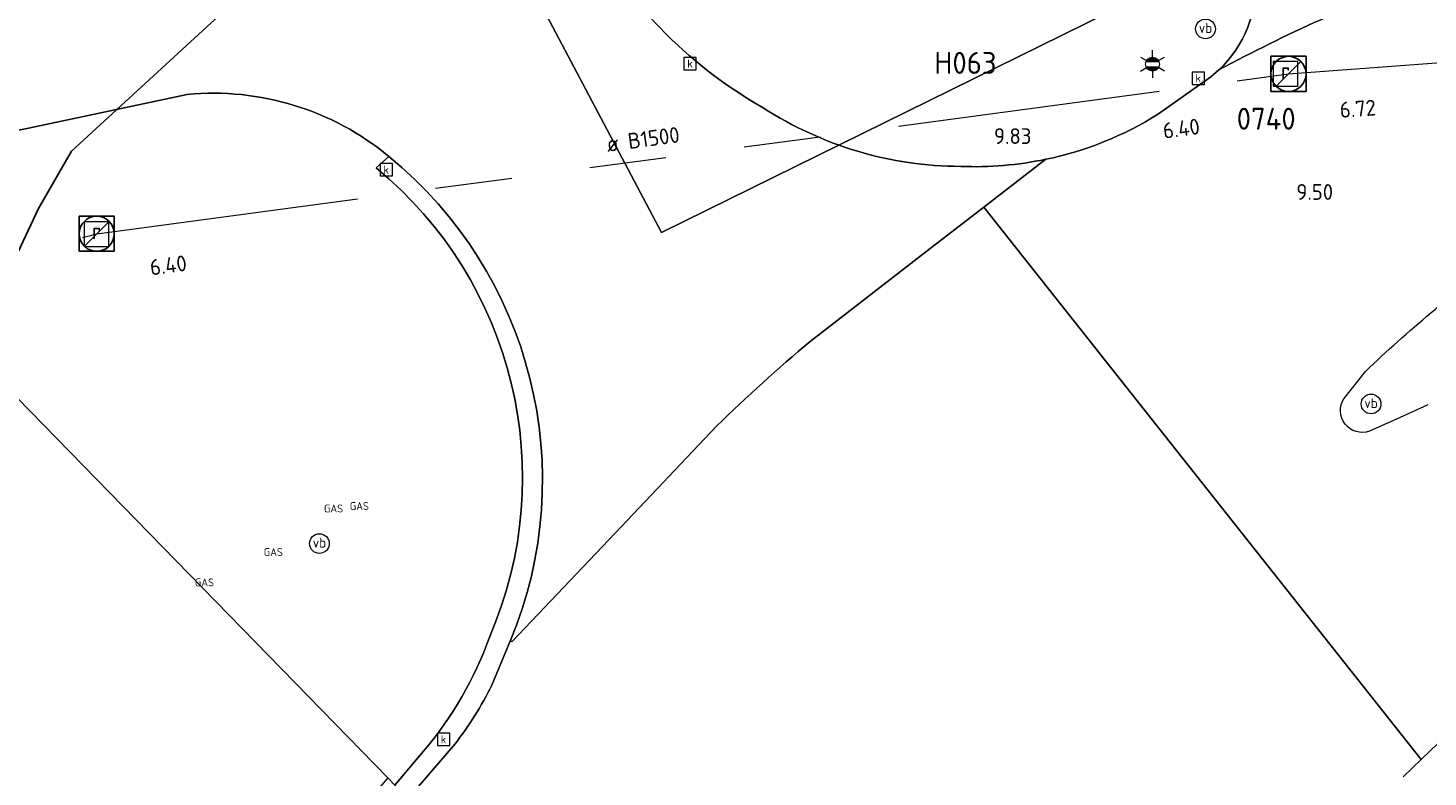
# Model space of a CAD drawing. Header units: metres. Extents: x 163628 to 167855, y 402678 to 405435.
# Tile 50 of 256: x 164125 to 164157, y 403024 to 403041. Entities that reach past the tile are written whole.
import ezdxf
from ezdxf.enums import TextEntityAlignment as Align

# ---------------------------------------------------------------- set-up
doc = ezdxf.new("R2010")
doc.units = ezdxf.units.M
doc.linetypes.add('X-CA190022.004-UO-WHM_Riolering gemeente_NLCS_v0.2$0$RI-GWA', pattern=[18.45, 6, -1.8, 1.75, -1.8, 1.75, -1.8, 1.75, -1.8])
doc.layers.get('0').update_dxf_attribs({"lineweight": 25})
for name, color, linetype, lineweight in [('X-CA190022.004-UO-BGT_Ondergrond$0$GE_314_WGDRijbaanLokaleweg_Vlak_GEM', 253, 'Continuous', 9), ('X-CA190022.004-UO-BGT_Ondergrond$0$GE_316_WGDFietspad_Vlak_GEM', 253, 'Continuous', 9), ('X-CA190022.004-UO-BGT_Ondergrond$0$GE_322_WGDInrit_Vlak_GEM', 253, 'Continuous', 9), ('X-CA190022.004-UO-BGT_Ondergrond$0$GE_353_OWGVerkeerseiland_openverharding_GEM', 253, 'Continuous', 9), ('X-CA190022.004-UO-BGT_Ondergrond$0$GE_367_OWGBerm_groenvoorziening_grasenk_GEM', 253, 'Continuous', 9), ('X-CA190022.004-UO-BGT_Ondergrond$0$GE_814_BRDVerkeersbord_Punt_GEM', 253, 'Continuous', 9), ('X-CA190022.004-UO-BGT_Ondergrond$0$GE_861_PALLichtmast_Punt_GEM', 253, 'Continuous', 9), ('X-CA190022.004-UO-BGT_Ondergrond$0$GE_884_PutGasput_Punt_GEM', 253, 'Continuous', 9), ('X-CA190022.004-UO-BGT_Ondergrond$0$GE_885_PutInspectieofRioolput_Punt_GEM', 253, 'Continuous', 9), ('X-CA190022.004-UO-BGT_Ondergrond$0$GE_886_PutKolk_Punt_GEM', 253, 'Continuous', 9), ('X-CA190022.004-UO-BGT_Ondergrond$0$N-WE-RI-PUT_INSPECTIE-S', 253, 'Continuous', 9), ('X-CA190022.004-UO-KAD_Percelen$0$B-WE-KG-GRENS_PERCEEL-GV', 150, 'Continuous', 9), ('X-CA190022.004-UO-WHM_Riolering gemeente - drukleidingen_v0.1$0$Riool_onder_druk_asbestcement_leidingen_450_hgml', 214, 'X-CA190022.004-UO-WHM_Riolering gemeente - drukleidingen_v0.1$0$1-200 PERSLEIDING', 25), ('X-CA190022.004-UO-WHM_Riolering gemeente_NLCS_v0.2$0$B-WE-RI-BOB-T18', 214, 'Continuous', 15), ('X-CA190022.004-UO-WHM_Riolering gemeente_NLCS_v0.2$0$B-WE-RI-DIAMETER-T18', 214, 'Continuous', 15), ('X-CA190022.004-UO-WHM_Riolering gemeente_NLCS_v0.2$0$B-WE-RI-GWA_TRANSPORTLEIDING-G', 214, 'X-CA190022.004-UO-WHM_Riolering gemeente_NLCS_v0.2$0$RI-GWA', 15), ('X-CA190022.004-UO-WHM_Riolering gemeente_NLCS_v0.2$0$B-WE-RI-PUT-S', 214, 'Continuous', 15), ('X-CA190022.004-UO-WHM_Riolering gemeente_NLCS_v0.2$0$B-WE-RI-PUTDEKSELHOOGTE-T18', 214, 'Continuous', 15), ('X-CA190022.004-UO-WHM_Riolering gemeente_NLCS_v0.2$0$B-WE-RI-PUTNUMMER-T25', 214, 'Continuous', 15)]:
    doc.layers.add(name, color=color, linetype=linetype, lineweight=lineweight)
doc.styles.add('X-CA190022.004-UO-BGT_Ondergrond$0$NLCS-ISO', font='NLCS-ISO.ttf')
doc.styles.add('X-CA190022.004-UO-BGT_Ondergrond$0$NLCS-ISO-M250-T30', font='NLCS-ISO.ttf', dxfattribs={"height": 0.75})
doc.styles.add('X-CA190022.004-UO-WHM_Riolering gemeente - drukleidingen_v0.1$0$NLCS-ISO', font='NLCS-ISO.ttf')
doc.styles.add('X-CA190022.004-UO-WHM_Riolering gemeente_NLCS_v0.2$0$NLCS-ISO-M200-T18', font='NLCS-ISO.ttf', dxfattribs={"height": 0.36})
doc.styles.add('X-CA190022.004-UO-WHM_Riolering gemeente_NLCS_v0.2$0$NLCS-ISO-M200-T25', font='NLCS-ISO.ttf', dxfattribs={"height": 0.5})
doc.linetypes.add('X-CA190022.004-UO-WHM_Riolering gemeente - drukleidingen_v0.1$0$1-200 PERSLEIDING', pattern='A,1.5,-0.6,["PERS",X-CA190022.004-UO-WHM_Riolering gemeente - drukleidingen_v0.1$0$NLCS-ISO,S=0.24,R=0,X=-0.5,Y=-0.12],-0.65', length=2.75)

# ---------------------------------------------------------------- blocks, each defined once
blk = doc.blocks.new('X-CA190022.004-UO-BGT_Ondergrond$0$SRI-KOLK-SO')
at = {"color": 0, "linetype": 'ByBlock', "lineweight": 18}
blk.add_lwpolyline([(-1.125, -1.125), (1.125, -1.125), (1.125, 1.125), (-1.125, 1.125)], close=True, dxfattribs=at)
at = {"color": 0, "linetype": 'ByBlock', "lineweight": 18, "style": 'X-CA190022.004-UO-BGT_Ondergrond$0$NLCS-ISO'}
blk.add_text('k', height=1.5, dxfattribs=at).set_placement((0, 0), align=Align.MIDDLE_CENTER)
blk = doc.blocks.new('X-CA190022.004-UO-BGT_Ondergrond$0$IMGEOKolk')
at = {"xscale": 5, "yscale": 5, "zscale": 5}
blk.add_blockref('X-CA190022.004-UO-BGT_Ondergrond$0$SRI-KOLK-SO', (0, 0), dxfattribs=at)
blk = doc.blocks.new('X-CA190022.004-UO-BGT_Ondergrond$0$SIE-WEG_PAAL_VERKEERSBORD-SO')
at = {"linetype": 'ByBlock', "lineweight": 18}
blk.add_circle((0, 0), 1.5, dxfattribs=at)
at = {"linetype": 'ByBlock', "lineweight": 18, "style": 'X-CA190022.004-UO-BGT_Ondergrond$0$NLCS-ISO'}
blk.add_text('vb', height=1.5, dxfattribs=at).set_placement((0, 0.13), align=Align.MIDDLE_CENTER)
blk = doc.blocks.new('X-CA190022.004-UO-BGT_Ondergrond$0$IMGEOVerkeersbord')
at = {"xscale": 5, "yscale": 5, "zscale": 5}
blk.add_blockref('X-CA190022.004-UO-BGT_Ondergrond$0$SIE-WEG_PAAL_VERKEERSBORD-SO', (0, 0), dxfattribs=at)
blk = doc.blocks.new('X-CA190022.004-UO-BGT_Ondergrond$0$SRI-PUT_INSPECTIEPUT_RIOOLPUT-SO')
at = {"color": 0, "linetype": 'ByBlock', "lineweight": 18}
blk.add_lwpolyline([(-1.12, -1.12), (1.12, -1.12), (1.12, 1.12), (-1.12, 1.12)], close=True, dxfattribs=at)
at = {"color": 0, "linetype": 'ByBlock', "lineweight": 18, "style": 'X-CA190022.004-UO-BGT_Ondergrond$0$NLCS-ISO'}
blk.add_text('r', height=1.5, dxfattribs=at).set_placement((0, 0.28), align=Align.MIDDLE_CENTER)
blk = doc.blocks.new('X-CA190022.004-UO-BGT_Ondergrond$0$IMGEOInspectierioolput')
at = {"layer": 'X-CA190022.004-UO-BGT_Ondergrond$0$N-WE-RI-PUT_INSPECTIE-S', "xscale": 10, "yscale": 10, "zscale": 10}
blk.add_blockref('X-CA190022.004-UO-BGT_Ondergrond$0$SRI-PUT_INSPECTIEPUT_RIOOLPUT-SO', (0, 0), dxfattribs=at)
blk = doc.blocks.new('X-CA190022.004-UO-BGT_Ondergrond$0$N-SIE-WEG_LICHTMAST-SO')
h = blk.add_hatch(color=256)
h.paths.add_polyline_path([(1.16, 0.5, 0.658505), (-1.16, 0.5)])
h.paths.add_polyline_path([(-1.16, -0.5, 0.658505), (1.16, -0.5)])
at = {"flags": 128}
for points in [[(-2.19, 1.27), (-1.1, 0.63)], [(-1.16, 0.5), (1.16, 0.5)], [(0, 1.27), (0, 2.53)], [(1.1, 0.63), (2.19, 1.27)], [(-2.19, -1.27), (-1.1, -0.63)], [(-1.16, -0.5), (1.16, -0.5)], [(0, -1.27), (0, -2.53)], [(2.19, -1.27), (1.1, -0.63)]]:
    blk.add_lwpolyline(points, dxfattribs=at)
at = {"ltscale": 0.5}
blk.add_circle((0, 0), 1.27, dxfattribs=at)
at = {"style": 'X-CA190022.004-UO-BGT_Ondergrond$0$NLCS-ISO'}
blk.add_attdef('TYPE', text='', height=1.8, dxfattribs=at).set_placement((0, 2.53), align=Align.BOTTOM_CENTER)
blk = doc.blocks.new('X-CA190022.004-UO-BGT_Ondergrond$0$IMGEOLichtmastpaal')
at = {"xscale": 5, "yscale": 5, "zscale": 5}
blk.add_blockref('X-CA190022.004-UO-BGT_Ondergrond$0$N-SIE-WEG_LICHTMAST-SO', (0, 6.4), dxfattribs=at)
blk = doc.blocks.new('X-CA190022.004-UO-BGT_Ondergrond$0$IMGEOGasput')
at = {"insert": (-7, 3.4), "char_height": 6, "attachment_point": 1, "style": 'X-CA190022.004-UO-BGT_Ondergrond$0$NLCS-ISO-M250-T30'}
blk.add_mtext_dynamic_manual_height_columns('GAS', width=7.484, gutter_width=3.75, heights=[0], dxfattribs=at)
blk = doc.blocks.new('X-CA190022.004-UO-WHM_Riolering gemeente_NLCS_v0.2$0$B-SRI-PUT_BETON-SO')
blk.add_line((-1.41, -1.41), (1.41, 1.41))
at = {"lineweight": -3, "flags": 128}
blk.add_lwpolyline([(2, -2), (2, 2), (-2, 2), (-2, -2)], close=True, dxfattribs=at)
at = {"lineweight": -3}
blk.add_circle((0, 0), 2, dxfattribs=at)

msp = doc.modelspace()

# ---------------------------------------------------------------- linework, layer by layer
at = {"layer": 'X-CA190022.004-UO-BGT_Ondergrond$0$GE_314_WGDRijbaanLokaleweg_Vlak_GEM', "flags": 128}
for points in [[(164139.068, 403041.622), (164139.644, 403041.019)], [(164128.704, 403039.658), (164123.82, 403038.621), (164120.165, 403037.506), (164116.536, 403041.223), (164116.493, 403041.267)], [(164150.859, 403039.214), (164152.054, 403040.06), (164152.237, 403040.218)], [(164133.015, 403037.984), (164133.302, 403038.246)], [(164148.288, 403038.179), (164146.871, 403037.084), (164145.652, 403036.142), (164142.911, 403034.025)], [(164165.393, 403032.404), (164164.573, 403031.81), (164163.015, 403030.582), (164162.469, 403030.017), (164161.539, 403028.724), (164161.344, 403028.816), (164157.624, 403025.233), (164156.849, 403024.486), (164146.871, 403037.084), (164148.288, 403038.179)], [(164142.911, 403034.025), (164145.652, 403036.142), (164146.871, 403037.084), (164156.849, 403024.486)], [(164155.086, 403032.718), (164155.579, 403033.341)], [(164157.006, 403032.577), (164156.373, 403032.292), (164155.669, 403031.975)], [(164135.651, 403026.184), (164136.064, 403027.17), (164136.068, 403027.18), (164136.073, 403027.19), (164136.119, 403027.18), (164138.463, 403029.652), (164140.784, 403032.1)], [(164140.784, 403032.1), (164138.463, 403029.652), (164136.119, 403027.18), (164136.073, 403027.19)], [(164136.073, 403027.19), (164136.068, 403027.18), (164136.064, 403027.17), (164135.651, 403026.184)], [(164134.815, 403024.846), (164134.252, 403024.189), (164133.744, 403023.596), (164133.485, 403023.861), (164133.441, 403023.906), (164134.097, 403024.676)], [(164140.771, 403007.094), (164145.136, 403012.197), (164144.827, 403012.494), (164141.392, 403015.789), (164140.968, 403016.197), (164140.377, 403016.801), (164138.517, 403018.706), (164136.399, 403020.876), (164134.042, 403023.291), (164133.778, 403023.561), (164133.744, 403023.596), (164134.252, 403024.189), (164134.815, 403024.846)], [(164156.849, 403024.486), (164156.437, 403024.09)]]:
    msp.add_lwpolyline(points, dxfattribs=at)
at = {"layer": 'X-CA190022.004-UO-BGT_Ondergrond$0$GE_314_WGDRijbaanLokaleweg_Vlak_GEM', "extrusion": (0, 0, -1)}
for centre, radius, start, end in [((-164168.334, 403010.484), 33.811, 61.5692, 70.3507), ((-164127.27, 403030.859), 9.537, 129.2326, 202.6267), ((-164177.38, 403010.48), 31.59, 46.3593, 53.6536), ((-164169.614, 403002.382), 41.405, 45.8687, 49.8392), ((-164155.508, 403032.449), 0.5, 251.2044, 32.5561), ((-164128.298, 403029.848), 8.215, 206.4874, 217.508)]:
    msp.add_arc(centre, radius, start, end, dxfattribs=at)
at = {"layer": 'X-CA190022.004-UO-BGT_Ondergrond$0$GE_314_WGDRijbaanLokaleweg_Vlak_GEM'}
for centre, radius, start, end in [((164147.081, 403048.551), 10.585, 225.3641, 240.3395), ((164129.298, 403033.4), 6.287, 50.4368, 95.4208), ((164146.374, 403046.367), 8.35, 237.139, 269.8176), ((164146.676, 403045.894), 7.882, 281.8021, 302.0541), ((164127.27, 403030.859), 9.537, 337.3733, 50.7674), ((164146.665, 403045.912), 7.901, 267.6907, 281.8513), ((164127.206, 403030.919), 9.146, 336.6468, 50.5716), ((164169.614, 403002.382), 41.405, 130.1608, 134.1313), ((164127.598, 403030.157), 8.501, 319.8582, 340.3226), ((164128.298, 403029.848), 8.215, 322.492, 333.5126)]:
    msp.add_arc(centre, radius, start, end, dxfattribs=at)
at = {"layer": 'X-CA190022.004-UO-BGT_Ondergrond$0$GE_316_WGDFietspad_Vlak_GEM'}
for centre, radius, start, end in [((164168.334, 403010.484), 33.811, 109.6493, 118.4308), ((164150.375, 403042.189), 2.711, 313.3688, 2.4329)]:
    msp.add_arc(centre, radius, start, end, dxfattribs=at)
at = {"layer": 'X-CA190022.004-UO-BGT_Ondergrond$0$GE_322_WGDInrit_Vlak_GEM', "flags": 128}
msp.add_lwpolyline([(164156.437, 403024.09), (164156.849, 403024.486), (164157.624, 403025.233), (164161.344, 403028.816), (164161.539, 403028.724), (164160.97, 403027.934), (164159.982, 403026.17)], dxfattribs=at)
at = {"layer": 'X-CA190022.004-UO-BGT_Ondergrond$0$GE_353_OWGVerkeerseiland_openverharding_GEM', "flags": 128}
for points in [[(164139.644, 403041.019), (164139.068, 403041.622)], [(164152.237, 403040.218), (164152.054, 403040.06), (164150.859, 403039.214)], [(164155.086, 403032.718), (164155.579, 403033.341)], [(164157.006, 403032.577), (164156.373, 403032.292), (164155.669, 403031.975)]]:
    msp.add_lwpolyline(points, dxfattribs=at)
at = {"layer": 'X-CA190022.004-UO-BGT_Ondergrond$0$GE_353_OWGVerkeerseiland_openverharding_GEM', "extrusion": (0, 0, -1)}
for centre, radius, start, end in [((-164150.375, 403042.189), 2.711, 177.5671, 226.6312), ((-164147.081, 403048.551), 10.585, 299.6605, 314.6359), ((-164146.374, 403046.367), 8.35, 270.1824, 302.861), ((-164146.676, 403045.894), 7.882, 237.9459, 258.1979), ((-164146.665, 403045.912), 7.901, 258.1487, 272.3093), ((-164177.38, 403010.48), 31.59, 46.3593, 53.6536), ((-164155.508, 403032.449), 0.5, 251.2044, 32.5561)]:
    msp.add_arc(centre, radius, start, end, dxfattribs=at)
at = {"layer": 'X-CA190022.004-UO-BGT_Ondergrond$0$GE_367_OWGBerm_groenvoorziening_grasenk_GEM', "flags": 128}
for points in [[(164134.097, 403024.676), (164133.441, 403023.906), (164133.279, 403024.073), (164120.279, 403037.389), (164120.165, 403037.506), (164123.82, 403038.621), (164128.704, 403039.658)], [(164133.302, 403038.246), (164133.015, 403037.984)], [(164120.279, 403037.389), (164133.279, 403024.073), (164128.766, 403018.797), (164127.523, 403017.395), (164126.249, 403016.318), (164125.368, 403015.627), (164125.13, 403015.441), (164123.98, 403014.621)]]:
    msp.add_lwpolyline(points, dxfattribs=at)
at = {"layer": 'X-CA190022.004-UO-BGT_Ondergrond$0$GE_367_OWGBerm_groenvoorziening_grasenk_GEM', "extrusion": (0, 0, -1)}
for centre, radius, start, end in [((-164129.298, 403033.4), 6.287, 84.5792, 129.5632), ((-164127.206, 403030.919), 9.146, 129.4284, 203.3532), ((-164127.598, 403030.157), 8.501, 199.6774, 220.1418)]:
    msp.add_arc(centre, radius, start, end, dxfattribs=at)
at = {"layer": 'X-CA190022.004-UO-KAD_Percelen$0$B-WE-KG-GRENS_PERCEEL-GV', "flags": 128}
msp.add_lwpolyline([(164283.624, 403058.187), (164230.349, 403054.259), (164147.819, 403048.593), (164148.151, 403045.746), (164150.201, 403041.774), (164139.521, 403036.51), (164135.182, 403044.724), (164134.316, 403051.585), (164134.111, 403053.209), (164132.055, 403053.017), (164124.142, 403052.282)], dxfattribs=at)
msp.add_lwpolyline([(164134.316, 403051.585), (164135.182, 403044.724), (164139.521, 403036.51), (164150.201, 403041.774), (164148.151, 403045.746), (164147.819, 403048.593), (164146.625, 403058.007), (164139.175, 403056.85), (164139.64, 403052.099)], close=True, dxfattribs=at)
at = {"layer": 'X-CA190022.004-UO-WHM_Riolering gemeente - drukleidingen_v0.1$0$Riool_onder_druk_asbestcement_leidingen_450_hgml', "flags": 128}
msp.add_lwpolyline([(164041.696, 403048.992), (164057.888, 403035.424), (164070.8, 403024.32), (164076.496, 403019.328), (164079.76, 403016.48), (164082.848, 403012.704), (164084.864, 403008.736), (164086.912, 403005.44), (164088.24, 403003.712), (164089.904, 403003.232), (164092.128, 403003.424), (164116.608, 403031.04), (164116.752, 403031.168), (164117.68, 403031.648), (164118.544, 403031.776), (164122.064, 403033.44), (164124.032, 403035.04), (164124.784, 403035.936), (164125.312, 403037.056), (164126.064, 403038.368), (164134.208, 403045.856), (164137.376, 403046.4), (164138.528, 403047.648), (164139.696, 403049.28), (164141.136, 403053.856), (164140.736, 403063.616), (164140.112, 403073.6), (164139.392, 403087.488), (164139.776, 403097.952), (164140.624, 403111.296), (164141.568, 403118.976), (164143.136, 403130.272), (164144.672, 403139.872), (164150.432, 403160.832), (164151.712, 403164.672), (164156.464, 403179.872), (164160.544, 403191.712), (164166.16, 403202.752), (164175.232, 403217.632), (164180.096, 403224.64), (164187.872, 403234.592), (164197.312, 403245.472), (164203.024, 403251.424), (164211.424, 403259.328), (164220.304, 403266.816), (164227.968, 403272.832), (164232.576, 403276.224), (164236.656, 403279.04), (164241.104, 403282.144), (164246.656, 403285.536), (164249.632, 403287.488), (164256.256, 403291.168), (164259.76, 403293.184), (164260.144, 403297.088), (164246.416, 403316.8), (164247.408, 403319.968), (164248.192, 403320.736), (164272.64, 403337.44), (164290.144, 403348.416), (164313.152, 403362.88), (164354.304, 403385.824), (164384.944, 403401.824), (164413.664, 403415.84), (164451.424, 403433.696), (164460.096, 403437.92), (164471.904, 403442.784), (164480.64, 403446.112), (164489.584, 403449.632), (164495.968, 403452.448), (164501.664, 403455.424), (164505.312, 403457.312)], dxfattribs=at)
at = {"layer": 'X-CA190022.004-UO-WHM_Riolering gemeente_NLCS_v0.2$0$B-WE-RI-GWA_TRANSPORTLEIDING-G'}
for p, q in [((164153.824, 403040.128), (164219.872, 403044.992)), ((164126.64, 403036.48), (164153.824, 403040.128)), ((164111.904, 403032.608), (164126.64, 403036.48))]:
    msp.add_line(p, q, dxfattribs=at)

# ---------------------------------------------------------------- block references
at = {"layer": 'X-CA190022.004-UO-BGT_Ondergrond$0$GE_814_BRDVerkeersbord_Punt_GEM', "xscale": 0.03, "yscale": 0.03, "zscale": 0.02}
for p in [(164151.931, 403041.154), (164155.707, 403032.598), (164131.72, 403029.415)]:
    msp.add_blockref('X-CA190022.004-UO-BGT_Ondergrond$0$IMGEOVerkeersbord', p, dxfattribs=at)
at = {"layer": 'X-CA190022.004-UO-BGT_Ondergrond$0$GE_861_PALLichtmast_Punt_GEM', "xscale": 0.025, "yscale": 0.025, "zscale": 0.025}
msp.add_blockref('X-CA190022.004-UO-BGT_Ondergrond$0$IMGEOLichtmastpaal', (164150.72, 403040.191), dxfattribs=at)
at = {"layer": 'X-CA190022.004-UO-BGT_Ondergrond$0$GE_884_PutGasput_Punt_GEM', "xscale": 0.03, "yscale": 0.03, "zscale": 0.02}
for p in [(164132.034, 403030.202), (164132.623, 403030.258), (164130.66, 403029.208), (164129.089, 403028.517)]:
    msp.add_blockref('X-CA190022.004-UO-BGT_Ondergrond$0$IMGEOGasput', p, dxfattribs=at)
at = {"layer": 'X-CA190022.004-UO-BGT_Ondergrond$0$GE_885_PutInspectieofRioolput_Punt_GEM', "xscale": 0.025, "yscale": 0.025, "zscale": 0.025}
for p in [(164153.754, 403040.13), (164126.635, 403036.473)]:
    msp.add_blockref('X-CA190022.004-UO-BGT_Ondergrond$0$IMGEOInspectierioolput', p, dxfattribs=at)
at = {"layer": 'X-CA190022.004-UO-BGT_Ondergrond$0$GE_886_PutKolk_Punt_GEM', "xscale": 0.025, "yscale": 0.025, "zscale": 0.025}
for p in [(164140.173, 403040.362), (164151.765, 403040.028), (164133.242, 403037.939), (164134.55, 403024.947)]:
    msp.add_blockref('X-CA190022.004-UO-BGT_Ondergrond$0$IMGEOKolk', p, dxfattribs=at)
at = {"layer": 'X-CA190022.004-UO-WHM_Riolering gemeente_NLCS_v0.2$0$B-WE-RI-PUT-S', "xscale": 0.2, "yscale": 0.2, "zscale": 0.2}
for p in [(164153.824, 403040.128), (164126.64, 403036.48)]:
    msp.add_blockref('X-CA190022.004-UO-WHM_Riolering gemeente_NLCS_v0.2$0$B-SRI-PUT_BETON-SO', p, dxfattribs=at)

# ---------------------------------------------------------------- texts
at = {"layer": 'X-CA190022.004-UO-WHM_Riolering gemeente_NLCS_v0.2$0$B-WE-RI-BOB-T18', "style": 'X-CA190022.004-UO-WHM_Riolering gemeente_NLCS_v0.2$0$NLCS-ISO-M200-T18'}
for s, rotation, p in [('6.72', 4.1912, (164155.007, 403039.123)), ('6.40', 7.6863, (164150.984, 403038.646)), ('6.40', 7.6863, (164127.877, 403035.527))]:
    msp.add_text(s, height=0.36, rotation=rotation, dxfattribs=at).set_placement(p)
at = {"layer": 'X-CA190022.004-UO-WHM_Riolering gemeente_NLCS_v0.2$0$B-WE-RI-DIAMETER-T18', "style": 'X-CA190022.004-UO-WHM_Riolering gemeente_NLCS_v0.2$0$NLCS-ISO-M200-T18'}
msp.add_text('ø B1500', height=0.36, rotation=7.6863, dxfattribs=at).set_placement((164138.292, 403038.345))
at = {"layer": 'X-CA190022.004-UO-WHM_Riolering gemeente_NLCS_v0.2$0$B-WE-RI-PUTDEKSELHOOGTE-T18', "style": 'X-CA190022.004-UO-WHM_Riolering gemeente_NLCS_v0.2$0$NLCS-ISO-M200-T18'}
for s, p in [('9.83', (164147.105, 403038.528)), ('9.50', (164154.002, 403037.254))]:
    msp.add_text(s, height=0.36, dxfattribs=at).set_placement(p)
at = {"layer": 'X-CA190022.004-UO-WHM_Riolering gemeente_NLCS_v0.2$0$B-WE-RI-PUTNUMMER-T25', "style": 'X-CA190022.004-UO-WHM_Riolering gemeente_NLCS_v0.2$0$NLCS-ISO-M200-T25'}
for s, p in [('H063', (164145.745, 403040.128)), ('0740', (164152.642, 403038.854))]:
    msp.add_text(s, height=0.5, dxfattribs=at).set_placement(p)

doc.saveas('drawing.dxf')
